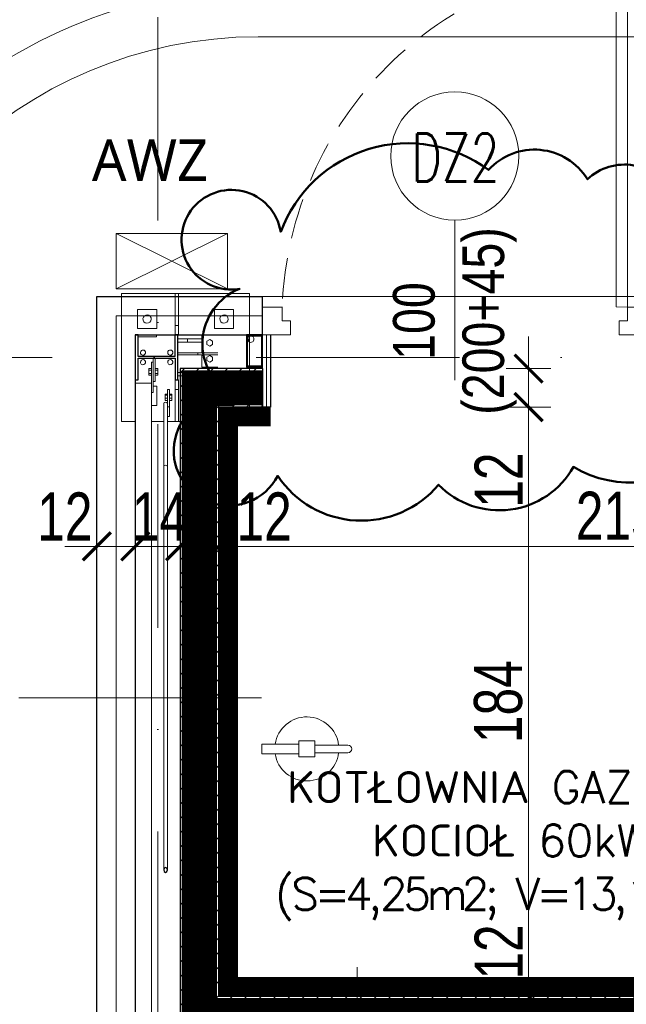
# Model space of a CAD drawing. Header units: millimetres. Extents: x -13532 to 2392, y -5241 to 5322.
# Tile 251 of 256: x -11576 to -11387, y 2762 to 3069. Entities that reach past the tile are written whole.
import ezdxf
from ezdxf.enums import TextEntityAlignment as Align

# ---------------------------------------------------------------- set-up
doc = ezdxf.new("R2010")
doc.units = ezdxf.units.MM
for name, pattern in [('DASHED', [19.05, 12.7, -6.35]), ('DGN_STYLE_2', [30.2, 18.12, -12.08]), ('KRESKAKROPKA2', [12.7, 6.35, -3.175, 0, -3.175])]:
    doc.linetypes.add(name, pattern=pattern)
doc.layers.get('0').update_dxf_attribs({"lineweight": 9, "true_color": 0x939393})
doc.layers.get('Defpoints').update_dxf_attribs({"true_color": 0xdae6d4})
for name, color, linetype, lineweight, true_color in [('a___wymiary', 7, 'Continuous', 5, 0x666666), ('daszed - 25x20', 7, 'Continuous', 9, 0xf7c6a0), ('drzwi - AGP1', 7, 'Continuous', 13, 0x7f7f7f), ('EI60', 7, 'Continuous', 5, 0xf06060), ('elektryka - agp1', 7, 'Continuous', 13, 0xf23a59), ('KONSTRUKCJA - CIE - AGP1', 7, 'Continuous', 5, 0xbfbfbf), ('Meble - AGP1', 7, 'Continuous', 15, 0x999999), ('OPIS - AGP1', 7, 'Continuous', 0, 0x7f7f7f), ('OPISY - AGP1', 7, 'Continuous', 5, 0x000000), ('OSI', 7, 'KRESKAKROPKA2', 5, 0x7f7f7f), ('tło', 7, 'Continuous', 5, 0xcccccc), ('wymiary', 7, 'Continuous', 5, 0x7f7f7f), ('WYMIARY - AGP1', 7, 'Continuous', 5, 0x716d5a), ('zigzag - AGP1', 7, 'Continuous', 9, 0xa5a5a5)]:
    doc.layers.add(name, color=color, linetype=linetype, lineweight=lineweight, true_color=true_color)
for name, color, linetype, lineweight in [('cz-gr', 122, 'Continuous', 30), ('cz-sr', 150, 'Continuous', 15), ('GK - ŚRODEK - AGP1', 32, 'Continuous', 5), ('TS_INNE_OBIEKTY', 204, 'Continuous', 30)]:
    doc.layers.add(name, color=color, linetype=linetype, lineweight=lineweight)
doc.layers.add('uwagi', color=7, linetype='Continuous', lineweight=50, true_color=0xf82f6b, plot=False)
doc.styles.add('ARIAL', font='arial.ttf', dxfattribs={"width": 0.8})
doc.styles.add('ARIAL NARROW', font='ARIALN.TTF', dxfattribs={"width": 0.9})
doc.styles.add('E-L', font='l_10646.ttf', dxfattribs={"height": 15})
doc.styles.add('RomanS', font='simplex.shx')
doc.styles.add('ROMANS15', font='simplex.shx', dxfattribs={"width": 0.9, "height": 15})
doc.linetypes.add('ZIGZAG', pattern='A,0.00254,-5.08,[131,ltypeshp.shx,S=5.08,R=0,X=-5.08,Y=0],-10.16,[131,ltypeshp.shx,S=5.08,R=180,X=5.08,Y=0],-5.08', length=20.32254)
doc.dimstyles.new('wymiary agp1', dxfattribs={"dimtxt": 15, "dimasz": 5, "dimexe": 5, "dimexo": 5, "dimgap": 1.8, "dimtad": 1, "dimdec": 3, "dimrnd": 0.5, "dimdsep": 46, "dimtxsty": 'ARIAL NARROW', "dimblk": 'znacznik', "dimcen": 1.5, "dimse1": 1, "dimse2": 1, "dimclrd": 256, "dimclre": 256, "dimazin": 0, "dimtfac": 1, "dimtdec": 3, "dimtmove": 1, "dimatfit": 3, "dimldrblk": 'znacznik', "dimfxl": 1000, "dimfxlon": 1, "dimlwd": -1, "dimarcsym": 0})

# ---------------------------------------------------------------- blocks, each defined once
blk = doc.blocks.new('Gasnica')
at = {"layer": 'Meble - AGP1', "linetype": 'Continuous', "lineweight": 13}
for p, q in [((-12.8, 1.2), (-2.5, 1.2)), ((-2.5, -2.5), (-2.5, 2.5)), ((-2.5, 2.5), (2.5, 2.5)), ((2.5, 2.5), (2.5, -2.5)), ((2.5, -1.5), (2.5, 1.5)), ((2.5, 1.5), (14, 1.5)), ((14, 1.5), (14, -1.5)), ((-2.5, -1.2), (-12.8, -1.2)), ((2.5, -2.5), (-2.5, -2.5)), ((14, -1.5), (2.5, -1.5))]:
    blk.add_line(p, q, dxfattribs=at)
for centre, radius, start, end in [((0, 0), 10, 8.6269, 173.1079), ((-12.8, 0), 1.2, 90, 270), ((0, 0), 10, 186.8921, 351.3731)]:
    blk.add_arc(centre, radius, start, end, dxfattribs=at)
blk = doc.blocks.new('tło')
at = {"layer": 'tło'}
blk.add_line((-10281.23, 3063.97), (-11505.67, 3063.97), dxfattribs=at)
for radius in [150, 135]:
    blk.add_arc((-11505.67, 2928.97), radius, 90, 180, dxfattribs=at)
blk = doc.blocks.new('DRZWI 2')
at = {"layer": 'drzwi - AGP1'}
for p, q in [((-11398.12, 3085.59), (-11401.62, 3085.59)), ((-11401.62, 3085.59), (-11401.62, 2977.59)), ((-11398.12, 2977.59), (-11398.12, 3085.59)), ((-11505.89, 2977.58), (-11512, 2977.58)), ((-11512, 2977.58), (-11512, 2968.85)), ((-11505.89, 2973.22), (-11505.89, 2977.59)), ((-11398.12, 2977.59), (-11401.62, 2977.59)), ((-11401.62, 2977.59), (-11398.12, 2977.59)), ((-11398.12, 2973.22), (-11398.12, 2977.59)), ((-11398.12, 2977.59), (-11392, 2977.59)), ((-11392, 2977.59), (-11398.12, 2977.59)), ((-11398.12, 2977.59), (-11398.12, 2973.22)), ((-11392, 2977.59), (-11392, 2968.85)), ((-11503.27, 2973.22), (-11505.89, 2973.22)), ((-11503.27, 2968.85), (-11503.27, 2973.22)), ((-11400.74, 2968.85), (-11400.74, 2973.22)), ((-11400.74, 2973.22), (-11398.12, 2973.22)), ((-11398.12, 2973.22), (-11400.74, 2973.22)), ((-11400.74, 2973.22), (-11400.74, 2968.85)), ((-11512, 2968.85), (-11503.27, 2968.85)), ((-11392, 2968.85), (-11400.74, 2968.85))]:
    blk.add_line(p, q, dxfattribs=at)
at = {"layer": 'drzwi - AGP1', "linetype": 'DASHED'}
blk.add_arc((-11393.58, 2973.29), 112.39, 92.3132, 177.8085, dxfattribs=at)
blk = doc.blocks.new('znacznik')
at = {"layer": 'a___wymiary'}
for p, q in [((0, 1.394), (0, -1.394)), ((1.394, 0), (-1.394, 0))]:
    blk.add_line(p, q, dxfattribs=at)
at = {"layer": 'a___wymiary', "const_width": 0.2}
blk.add_lwpolyline([(0.876, 0.876), (-0.876, -0.876)], dxfattribs=at)
blk = doc.blocks.new('*D489')
at = {"layer": 'Defpoints', "color": 0}
for p in [(-11732.11, 2982.85), (-11552.11, 2982.85), (-11552.11, 1075.85)]:
    blk.add_point(p, dxfattribs=at)
at = {"layer": 'WYMIARY - AGP1'}
blk.add_line((-11732.11, 1080.85), (-11732.11, 2977.85), dxfattribs=at)
at = {"layer": 'WYMIARY - AGP1', "xscale": 5, "yscale": 5, "zscale": 5}
for p, rotation in [((-11732.11, 2982.85), 90), ((-11732.11, 1075.85), 270)]:
    blk.add_blockref('znacznik', p, dxfattribs=dict(at, rotation=rotation))
at = {"layer": 'WYMIARY - AGP1', "color": 18, "true_color": 0x000000, "insert": (-11741.57, 2029.35), "char_height": 15, "attachment_point": 5, "rotation": 90, "style": 'ARIAL NARROW'}
blk.add_mtext('1907', dxfattribs=at)
blk = doc.blocks.new('*D490')
at = {"layer": 'Defpoints', "color": 0}
for p in [(-11440.4, 3098.88), (-11552.11, 2982.85), (-11440.4, 2972.53)]:
    blk.add_point(p, dxfattribs=at)
at = {"layer": 'WYMIARY - AGP1'}
blk.add_line((-11547.11, 3098.88), (-11445.4, 3098.88), dxfattribs=at)
at = {"layer": 'WYMIARY - AGP1', "xscale": 5, "yscale": 5, "zscale": 5, "rotation": 180}
blk.add_blockref('znacznik', (-11552.11, 3098.88), dxfattribs=at)
at = {"layer": 'WYMIARY - AGP1', "xscale": 5, "yscale": 5, "zscale": 5}
blk.add_blockref('znacznik', (-11440.4, 3098.88), dxfattribs=at)
at = {"layer": 'WYMIARY - AGP1', "color": 18, "true_color": 0x000000, "insert": (-11496.25, 3108.34), "char_height": 15, "attachment_point": 5, "style": 'ARIAL NARROW'}
blk.add_mtext('111.5', dxfattribs=at)
blk = doc.blocks.new('*D491')
at = {"layer": 'Defpoints', "color": 0}
for p in [(-11144.66, 3098.85), (-11144.66, 2990.69), (-11440.4, 2965.28)]:
    blk.add_point(p, dxfattribs=at)
at = {"layer": 'WYMIARY - AGP1'}
blk.add_line((-11435.4, 3098.85), (-11149.66, 3098.85), dxfattribs=at)
at = {"layer": 'WYMIARY - AGP1', "xscale": 5, "yscale": 5, "zscale": 5, "rotation": 180}
blk.add_blockref('znacznik', (-11440.4, 3098.85), dxfattribs=at)
at = {"layer": 'WYMIARY - AGP1', "xscale": 5, "yscale": 5, "zscale": 5}
blk.add_blockref('znacznik', (-11144.66, 3098.85), dxfattribs=at)
at = {"layer": 'WYMIARY - AGP1', "color": 18, "true_color": 0x000000, "insert": (-11292.53, 3108.31), "char_height": 15, "attachment_point": 5, "style": 'ARIAL NARROW'}
blk.add_mtext('295.5', dxfattribs=at)
blk = doc.blocks.new('*D494')
at = {"layer": 'Defpoints', "color": 0}
for p in [(-11533.11, 3124.24), (-11533.11, 3085.76), (-11552.11, 2978.85)]:
    blk.add_point(p, dxfattribs=at)
at = {"layer": 'WYMIARY - AGP1'}
blk.add_line((-11547.11, 3124.24), (-11538.11, 3124.24), dxfattribs=at)
at = {"layer": 'WYMIARY - AGP1', "xscale": 5, "yscale": 5, "zscale": 5, "rotation": 180}
blk.add_blockref('znacznik', (-11552.11, 3124.24), dxfattribs=at)
at = {"layer": 'WYMIARY - AGP1', "xscale": 5, "yscale": 5, "zscale": 5}
blk.add_blockref('znacznik', (-11533.11, 3124.24), dxfattribs=at)
at = {"layer": 'WYMIARY - AGP1', "color": 18, "true_color": 0x000000, "insert": (-11542.78, 3133.7), "char_height": 15, "attachment_point": 5, "style": 'ARIAL NARROW'}
blk.add_mtext('19', dxfattribs=at)
blk = doc.blocks.new('*D495')
at = {"layer": 'Defpoints', "color": 0}
for p in [(-10296.71, 3150.41), (-10296.71, 2982.85), (-11552.11, 2973.74)]:
    blk.add_point(p, dxfattribs=at)
at = {"layer": 'WYMIARY - AGP1'}
blk.add_line((-11547.11, 3150.41), (-10301.71, 3150.41), dxfattribs=at)
at = {"layer": 'WYMIARY - AGP1', "xscale": 5, "yscale": 5, "zscale": 5, "rotation": 180}
blk.add_blockref('znacznik', (-11552.11, 3150.41), dxfattribs=at)
at = {"layer": 'WYMIARY - AGP1', "xscale": 5, "yscale": 5, "zscale": 5}
blk.add_blockref('znacznik', (-10296.71, 3150.41), dxfattribs=at)
at = {"layer": 'WYMIARY - AGP1', "color": 18, "true_color": 0x000000, "insert": (-10866.8, 3159.87), "char_height": 15, "attachment_point": 5, "style": 'ARIAL NARROW'}
blk.add_mtext('1255.5', dxfattribs=at)
blk = doc.blocks.new('*D498')
at = {"layer": 'Defpoints', "color": 0}
for p in [(-11674.17, 2978.85), (-11544.44, 2978.85), (-11548.9, 2495.85)]:
    blk.add_point(p, dxfattribs=at)
at = {"layer": 'WYMIARY - AGP1'}
blk.add_line((-11674.17, 2500.85), (-11674.17, 2973.85), dxfattribs=at)
at = {"layer": 'WYMIARY - AGP1', "xscale": 5, "yscale": 5, "zscale": 5}
for p, rotation in [((-11674.17, 2978.85), 90), ((-11674.17, 2495.85), 270)]:
    blk.add_blockref('znacznik', p, dxfattribs=dict(at, rotation=rotation))
at = {"layer": 'WYMIARY - AGP1', "color": 18, "true_color": 0x000000, "insert": (-11683.63, 2737.35), "char_height": 15, "attachment_point": 5, "rotation": 90, "style": 'ARIAL NARROW'}
blk.add_mtext('483', dxfattribs=at)
blk = doc.blocks.new('*D582')
at = {"layer": 'Defpoints', "color": 0}
for p in [(-11417.37, 2948.35), (-11298.53, 2948.35), (-11335.76, 2764.35)]:
    blk.add_point(p, dxfattribs=at)
at = {"layer": 'WYMIARY - AGP1'}
blk.add_line((-11417.37, 2769.35), (-11417.37, 2943.35), dxfattribs=at)
at = {"layer": 'WYMIARY - AGP1', "xscale": 5, "yscale": 5, "zscale": 5}
for p, rotation in [((-11417.37, 2948.35), 90), ((-11417.37, 2764.35), 270)]:
    blk.add_blockref('znacznik', p, dxfattribs=dict(at, rotation=rotation))
at = {"layer": 'WYMIARY - AGP1', "color": 18, "true_color": 0x000000, "insert": (-11426.82, 2856.35), "char_height": 15, "attachment_point": 5, "rotation": 90, "style": 'ARIAL NARROW'}
blk.add_mtext('184', dxfattribs=at)
blk = doc.blocks.new('*D583')
at = {"layer": 'Defpoints', "color": 0}
for p in [(-11417.37, 2960.36), (-11296.63, 2960.36), (-11298.53, 2948.35)]:
    blk.add_point(p, dxfattribs=at)
at = {"layer": 'WYMIARY - AGP1'}
for p, q in [((-11417.37, 2965.36), (-11417.37, 2970.36)), ((-11417.37, 2948.35), (-11417.37, 2960.36)), ((-11417.37, 2948.35), (-11417.37, 2916.38)), ((-11417.37, 2943.35), (-11417.37, 2938.35))]:
    blk.add_line(p, q, dxfattribs=at)
at = {"layer": 'WYMIARY - AGP1', "xscale": 5, "yscale": 5, "zscale": 5}
for p, rotation in [((-11417.37, 2960.36), 270), ((-11417.37, 2948.35), 90)]:
    blk.add_blockref('znacznik', p, dxfattribs=dict(at, rotation=rotation))
at = {"layer": 'WYMIARY - AGP1', "color": 18, "true_color": 0x000000, "insert": (-11426.7, 2925.54), "char_height": 15, "attachment_point": 5, "rotation": 90, "style": 'ARIAL NARROW'}
blk.add_mtext('12', dxfattribs=at)
blk = doc.blocks.new('*D584')
at = {"layer": 'Defpoints', "color": 0}
for p in [(-11417.37, 2764.35), (-11381.39, 2764.35), (-11378.61, 2752.35)]:
    blk.add_point(p, dxfattribs=at)
at = {"layer": 'WYMIARY - AGP1'}
for p, q in [((-11417.37, 2769.35), (-11417.37, 2774.35)), ((-11417.37, 2752.35), (-11417.37, 2764.35)), ((-11417.37, 2747.35), (-11417.37, 2742.35))]:
    blk.add_line(p, q, dxfattribs=at)
at = {"layer": 'WYMIARY - AGP1', "xscale": 5, "yscale": 5, "zscale": 5}
for p, rotation in [((-11417.37, 2764.35), 270), ((-11417.37, 2752.35), 90)]:
    blk.add_blockref('znacznik', p, dxfattribs=dict(at, rotation=rotation))
at = {"layer": 'WYMIARY - AGP1', "color": 18, "true_color": 0x000000, "insert": (-11426.7, 2778.18), "char_height": 15, "attachment_point": 5, "rotation": 90, "style": 'ARIAL NARROW'}
blk.add_mtext('12', dxfattribs=at)
blk = doc.blocks.new('osi')
at = {"layer": 'OSI', "ltscale": 10}
for p, q in [((-11533.21, 845.85), (-11533.21, 3158.85)), ((-11756.72, 2963.85), (-9340.14, 2963.85))]:
    blk.add_line(p, q, dxfattribs=at)
blk = doc.blocks.new('*D981')
at = {"layer": 'Defpoints', "color": 0}
for p in [(-11540.11, 2904.84), (-11552.11, 2877.69), (-11540.11, 2877.69)]:
    blk.add_point(p, dxfattribs=at)
at = {"layer": 'WYMIARY - AGP1'}
for p, q in [((-11557.11, 2904.84), (-11562.11, 2904.84)), ((-11552.11, 2904.84), (-11540.11, 2904.84)), ((-11535.11, 2904.84), (-11530.11, 2904.84))]:
    blk.add_line(p, q, dxfattribs=at)
at = {"layer": 'WYMIARY - AGP1', "xscale": 5, "yscale": 5, "zscale": 5}
blk.add_blockref('znacznik', (-11552.11, 2904.84), dxfattribs=at)
at = {"layer": 'WYMIARY - AGP1', "xscale": 5, "yscale": 5, "zscale": 5, "rotation": 180}
blk.add_blockref('znacznik', (-11540.11, 2904.84), dxfattribs=at)
at = {"layer": 'WYMIARY - AGP1', "color": 18, "true_color": 0x000000, "insert": (-11562.11, 2914.17), "char_height": 15, "attachment_point": 5, "style": 'ARIAL NARROW'}
blk.add_mtext('12', dxfattribs=at)
blk = doc.blocks.new('*D982')
at = {"layer": 'Defpoints', "color": 0}
for p in [(-11514.11, 2904.84), (-11514.11, 2895.86), (-11526.11, 2876.52)]:
    blk.add_point(p, dxfattribs=at)
at = {"layer": 'WYMIARY - AGP1'}
for p, q in [((-11531.11, 2904.84), (-11536.11, 2904.84)), ((-11526.11, 2904.84), (-11514.11, 2904.84)), ((-11514.11, 2904.84), (-11490.76, 2904.84)), ((-11509.11, 2904.84), (-11504.11, 2904.84))]:
    blk.add_line(p, q, dxfattribs=at)
at = {"layer": 'WYMIARY - AGP1', "xscale": 5, "yscale": 5, "zscale": 5}
blk.add_blockref('znacznik', (-11526.11, 2904.84), dxfattribs=at)
at = {"layer": 'WYMIARY - AGP1', "xscale": 5, "yscale": 5, "zscale": 5, "rotation": 180}
blk.add_blockref('znacznik', (-11514.11, 2904.84), dxfattribs=at)
at = {"layer": 'WYMIARY - AGP1', "color": 18, "true_color": 0x000000, "insert": (-11499.92, 2914.17), "char_height": 15, "attachment_point": 5, "style": 'ARIAL NARROW'}
blk.add_mtext('12', dxfattribs=at)
blk = doc.blocks.new('*D983')
at = {"layer": 'Defpoints', "color": 0}
for p in [(-11298.53, 2904.84), (-11514.11, 2897.36), (-11298.53, 2881.95)]:
    blk.add_point(p, dxfattribs=at)
at = {"layer": 'WYMIARY - AGP1'}
blk.add_line((-11509.11, 2904.84), (-11303.53, 2904.84), dxfattribs=at)
at = {"layer": 'WYMIARY - AGP1', "xscale": 5, "yscale": 5, "zscale": 5, "rotation": 180}
blk.add_blockref('znacznik', (-11514.11, 2904.84), dxfattribs=at)
at = {"layer": 'WYMIARY - AGP1', "xscale": 5, "yscale": 5, "zscale": 5}
blk.add_blockref('znacznik', (-11298.53, 2904.84), dxfattribs=at)
at = {"layer": 'WYMIARY - AGP1', "color": 18, "true_color": 0x000000, "insert": (-11383.26, 2914.29), "char_height": 15, "attachment_point": 5, "style": 'ARIAL NARROW'}
blk.add_mtext('215.5', dxfattribs=at)
blk = doc.blocks.new('*D994')
at = {"layer": 'Defpoints', "color": 0}
for p in [(-11526.11, 2904.84), (-11540.11, 2870.54), (-11526.11, 2870.54)]:
    blk.add_point(p, dxfattribs=at)
at = {"layer": 'WYMIARY - AGP1'}
blk.add_line((-11535.11, 2904.84), (-11531.11, 2904.84), dxfattribs=at)
at = {"layer": 'WYMIARY - AGP1', "xscale": 5, "yscale": 5, "zscale": 5, "rotation": 180}
blk.add_blockref('znacznik', (-11540.11, 2904.84), dxfattribs=at)
at = {"layer": 'WYMIARY - AGP1', "xscale": 5, "yscale": 5, "zscale": 5}
blk.add_blockref('znacznik', (-11526.11, 2904.84), dxfattribs=at)
at = {"layer": 'WYMIARY - AGP1', "color": 18, "true_color": 0x000000, "insert": (-11532.61, 2914.17), "char_height": 15, "attachment_point": 5, "style": 'ARIAL NARROW'}
blk.add_mtext('14', dxfattribs=at)
blk = doc.blocks.new('konstrukcja 2025.01.09')
at = {"layer": 'KONSTRUKCJA - CIE - AGP1', "linetype": 'Continuous'}
for p, q in [((1720.12, 7938.36), (1720.12, 7898.36)), ((1720.12, 7938.36), (1736.9, 7938.36)), ((1737.9, 7938.36), (1736.9, 7938.36)), ((1736.9, 7925.36), (1736.9, 7938.36)), ((1737.9, 7925.36), (1737.9, 7938.36)), ((1737.9, 7938.36), (1760.12, 7938.36)), ((1760.12, 7898.36), (1760.12, 7938.36)), ((1731.12, 7933.36), (1725.12, 7933.36)), ((1725.12, 7933.36), (1725.12, 7927.36)), ((1731.12, 7927.36), (1731.12, 7933.36)), ((1749.12, 7933.36), (1749.12, 7927.36)), ((1755.12, 7933.36), (1749.12, 7933.36)), ((1755.12, 7927.36), (1755.12, 7933.36)), ((1725.12, 7927.36), (1731.12, 7927.36)), ((1736.9, 7928.36), (1737.9, 7928.36)), ((1749.12, 7927.36), (1755.12, 7927.36)), ((1725.3, 7925.36), (1731.1, 7925.36)), ((1731.1, 7924.76), (1725.3, 7924.76)), ((1731.1, 7925.36), (1731.1, 7924.76)), ((1737.75, 7925.36), (1737.9, 7925.36)), ((1745.17, 7924.11), (1737.75, 7924.11)), ((1740.75, 7923.11), (1740.75, 7924.11)), ((1745.17, 7925.36), (1750.16, 7925.36)), ((1745.17, 7919.76), (1745.17, 7925.36)), ((1746.77, 7923.38), (1747.67, 7923.9)), ((1746.77, 7922.35), (1746.77, 7923.38)), ((1747.67, 7923.9), (1748.57, 7923.38)), ((1748.57, 7923.38), (1748.57, 7922.35)), ((1759.47, 7915.66), (1759.47, 7925.06)), ((1759.49, 7924.11), (1759.75, 7924.11)), ((1759.75, 7924.11), (1759.75, 7923.42)), ((1764.16, 7925.36), (1764.17, 7925.36)), ((1764.16, 7925.36), (1764.17, 7925.36)), ((1764.16, 7925.36), (1764.17, 7925.36)), ((1764.17, 7925.36), (1764.17, 7915.36)), ((1764.17, 7915.36), (1764.17, 7925.36)), ((1745.17, 7923.11), (1737.75, 7923.11)), ((1747.67, 7921.83), (1746.77, 7922.35)), ((1748.57, 7922.35), (1747.67, 7921.83)), ((1730.65, 7918.07), (1730.05, 7918.07)), ((1730.05, 7910.87), (1730.05, 7918.07)), ((1730.65, 7910.87), (1730.65, 7918.07)), ((1737.75, 7919.76), (1743.95, 7919.76)), ((1743.95, 7919.16), (1737.75, 7919.16)), ((1743.95, 7919.76), (1743.95, 7919.16)), ((1743.97, 7919.16), (1743.97, 7919.76)), ((1743.97, 7919.76), (1750.16, 7919.76)), ((1750.16, 7919.16), (1743.97, 7919.16)), ((1745.17, 7915.36), (1745.17, 7919.16)), ((1746.77, 7918.38), (1747.67, 7918.9)), ((1746.77, 7917.35), (1746.77, 7918.38)), ((1747.67, 7916.83), (1746.77, 7917.35)), ((1747.67, 7918.9), (1748.57, 7918.38)), ((1748.57, 7917.35), (1747.67, 7916.83)), ((1748.57, 7918.38), (1748.57, 7917.35)), ((1728.66, 7914.9), (1728.66, 7912.83)), ((1728.66, 7914.9), (1729.45, 7914.9)), ((1728.66, 7914.39), (1729.45, 7914.39)), ((1730.05, 7916.87), (1729.45, 7916.87)), ((1729.45, 7907.36), (1729.45, 7916.87)), ((1730.05, 7907.36), (1730.05, 7916.87)), ((1730.65, 7914.9), (1731.45, 7914.9)), ((1730.65, 7914.39), (1731.45, 7914.39)), ((1731.45, 7914.9), (1731.45, 7912.83)), ((1745.17, 7915.36), (1750.16, 7915.36)), ((1764.17, 7915.36), (1764.16, 7915.36)), ((1764.16, 7915.36), (1764.17, 7915.36)), ((1764.16, 7915.36), (1764.17, 7915.36)), ((1728.66, 7913.35), (1729.45, 7913.35)), ((1728.66, 7912.83), (1729.45, 7912.83)), ((1730.65, 7913.35), (1731.45, 7913.35)), ((1730.65, 7912.83), (1731.45, 7912.83)), ((1736.9, 7911.36), (1736.9, 7898.37)), ((1750.75, 7913.61), (1737.75, 7913.61)), ((1737.75, 7912.61), (1750.75, 7912.61)), ((1737.9, 7911.36), (1737.75, 7911.36)), ((1737.9, 7898.37), (1737.9, 7911.36)), ((1740.75, 7912.61), (1740.75, 7913.61)), ((1750.75, 7912.61), (1750.75, 7913.61)), ((1729.45, 7910.36), (1724.45, 7910.36)), ((1724.45, 7910.36), (1724.45, 7543.37)), ((1730.65, 7910.87), (1730.05, 7910.87)), ((1730.05, 7909.36), (1731.12, 7909.36)), ((1731.12, 7909.36), (1731.12, 7903.36)), ((1734.5, 7907.4), (1734.51, 7908.17)), ((1735.11, 7908.37), (1734.51, 7908.37)), ((1734.51, 7908.37), (1734.51, 7908.17)), ((1734.52, 7902.96), (1734.51, 7908.37)), ((1735.11, 7908.37), (1735.12, 7902.95)), ((1736.9, 7908.37), (1737.9, 7908.37)), ((1755.12, 7909.36), (1749.12, 7909.36)), ((1749.12, 7909.36), (1749.12, 7903.36)), ((1755.12, 7903.36), (1755.12, 7909.36)), ((1730.05, 7907.36), (1729.45, 7907.36)), ((1729.45, 7546.37), (1729.45, 7907.36)), ((1734.51, 7906.88), (1733.76, 7906.88)), ((1733.76, 7906.88), (1733.76, 7906.59)), ((1734.51, 7906.59), (1733.76, 7906.59)), ((1733.76, 7906.59), (1733.76, 7905.58)), ((1734.51, 7905.58), (1733.76, 7905.58)), ((1733.76, 7905.58), (1733.76, 7904.86)), ((1734.5, 7905.28), (1734.5, 7907.4)), ((1734.5, 7903.97), (1734.5, 7905.28)), ((1734.51, 7906.59), (1734.51, 7906.88)), ((1734.51, 7905.58), (1734.51, 7906.59)), ((1734.51, 7906.56), (1734.52, 7906.56)), ((1734.51, 7906.56), (1734.52, 7906.56)), ((1734.51, 7904.86), (1734.51, 7905.58)), ((1734.51, 7905.18), (1734.52, 7905.18)), ((1734.51, 7905.18), (1734.52, 7905.18)), ((1735.86, 7906.88), (1735.12, 7906.88)), ((1735.86, 7906.59), (1735.12, 7906.59)), ((1735.86, 7905.58), (1735.12, 7905.58)), ((1735.86, 7906.59), (1735.86, 7906.88)), ((1735.86, 7905.58), (1735.86, 7906.59)), ((1735.86, 7904.86), (1735.86, 7905.58)), ((1731.12, 7903.36), (1729.45, 7903.36)), ((1733.3, 7903.96), (1733.48, 7904.29)), ((1733.3, 7884.22), (1733.3, 7903.96)), ((1733.48, 7904.29), (1733.9, 7904.42)), ((1733.76, 7904.86), (1734.51, 7904.86)), ((1733.9, 7904.42), (1734.33, 7904.29)), ((1734.33, 7904.29), (1734.5, 7903.96)), ((1734.5, 7884.22), (1734.5, 7903.96)), ((1734.5, 7899.87), (1734.52, 7902.96)), ((1735.12, 7902.95), (1734.52, 7902.96)), ((1735.12, 7902.95), (1735.1, 7899.87)), ((1735.12, 7904.86), (1735.86, 7904.86)), ((1749.12, 7903.36), (1755.12, 7903.36)), ((1735.1, 7899.87), (1734.5, 7899.87)), ((1720.12, 7898.36), (1724.45, 7898.36)), ((1729.45, 7898.36), (1733.3, 7898.36)), ((1734.5, 7898.36), (1736.9, 7898.36)), ((1736.9, 7898.37), (1737.9, 7898.37)), ((1737.9, 7898.36), (1760.12, 7898.36)), ((1733.3, 7884.22), (1733.48, 7884.55)), ((1733.48, 7884.55), (1733.3, 7884.22)), ((1733.3, 7758.32), (1733.3, 7884.22)), ((1733.48, 7884.55), (1733.9, 7884.68)), ((1733.9, 7884.68), (1733.48, 7884.55)), ((1733.9, 7884.68), (1734.33, 7884.55)), ((1734.33, 7884.55), (1733.9, 7884.68)), ((1734.5, 7884.22), (1734.33, 7884.55)), ((1734.5, 7884.22), (1734.33, 7884.55)), ((1734.5, 7758.32), (1734.5, 7884.22))]:
    blk.add_line(p, q, dxfattribs=at)
for centre, radius, start, end in [((1728.12, 7930.36), 1.3, 108, 288), ((1728.12, 7930.36), 1.3, 108, 288), ((1728.12, 7930.36), 1.3, 288, 108), ((1728.12, 7930.36), 1.3, 288, 108), ((1752.12, 7930.36), 1.3, 108, 288), ((1752.12, 7930.36), 1.3, 108, 288), ((1752.12, 7930.36), 1.3, 288, 108), ((1752.12, 7930.36), 1.3, 288, 108), ((1760.47, 7924.06), 1, 60, 240), ((1760.47, 7924.06), 1, 240, 60), ((1726.85, 7919.86), 0.8, 18, 198), ((1726.85, 7919.86), 0.8, 18, 198), ((1735.35, 7919.86), 0.8, 18, 198), ((1735.35, 7919.86), 0.8, 18, 198), ((1726.85, 7916.86), 0.8, 18, 198), ((1726.85, 7916.86), 0.8, 18, 198), ((1726.85, 7919.86), 0.8, 198, 18), ((1726.85, 7919.86), 0.8, 198, 18), ((1735.35, 7916.86), 0.8, 18, 198), ((1735.35, 7916.86), 0.8, 18, 198), ((1735.35, 7919.86), 0.8, 198, 18), ((1735.35, 7919.86), 0.8, 198, 18), ((1726.85, 7916.86), 0.8, 198, 18), ((1726.85, 7916.86), 0.8, 198, 18), ((1735.35, 7916.86), 0.8, 198, 18), ((1735.35, 7916.86), 0.8, 198, 18), ((1752.12, 7906.36), 1.3, 108, 288), ((1752.12, 7906.36), 1.3, 108, 288), ((1752.12, 7906.36), 1.3, 288, 108), ((1752.12, 7906.36), 1.3, 288, 108)]:
    blk.add_arc(centre, radius, start, end, dxfattribs=at)
at = {"layer": 'TS_INNE_OBIEKTY', "linetype": 'Continuous'}
for p, q in [((1725.3, 7925.36), (1724.45, 7925.36)), ((1724.45, 7925.36), (1724.45, 7911.36)), ((1725.3, 7918.64), (1725.3, 7925.36)), ((1736.9, 7918.64), (1736.9, 7925.36)), ((1737.75, 7925.36), (1736.9, 7925.36)), ((1737.75, 7911.36), (1737.75, 7925.36)), ((1764.16, 7925.36), (1759.16, 7925.36)), ((1759.16, 7925.36), (1759.16, 7915.36)), ((1759.46, 7915.66), (1759.46, 7925.06)), ((1759.46, 7925.06), (1763.86, 7925.06)), ((1763.86, 7925.06), (1763.86, 7915.66)), ((1764.16, 7915.36), (1764.16, 7925.36)), ((1736.9, 7918.64), (1725.3, 7918.64)), ((1725.3, 7911.36), (1725.3, 7918.09)), ((1725.3, 7918.09), (1736.9, 7918.09)), ((1736.9, 7918.09), (1736.9, 7911.36)), ((1759.16, 7915.36), (1764.16, 7915.36)), ((1763.86, 7915.66), (1759.46, 7915.66)), ((1724.45, 7911.36), (1725.3, 7911.36)), ((1736.9, 7911.36), (1737.75, 7911.36)), ((1733.48, 7758.87), (1733.3, 7758.32)), ((1733.3, 7758.32), (1733.48, 7757.77)), ((1733.9, 7759.09), (1733.48, 7758.87)), ((1733.48, 7757.77), (1733.9, 7757.54)), ((1734.33, 7758.87), (1733.9, 7759.09)), ((1733.9, 7757.54), (1734.33, 7757.77)), ((1734.5, 7758.32), (1734.33, 7758.87)), ((1734.33, 7757.77), (1734.5, 7758.32))]:
    blk.add_line(p, q, dxfattribs=at)
blk = doc.blocks.new('*D4742')
at = {"layer": 'Defpoints', "color": 0}
for p in [(-11703.66, 2982.85), (-11552.11, 2982.85), (-11605.6, 2963.85)]:
    blk.add_point(p, dxfattribs=at)
at = {"layer": 'WYMIARY - AGP1'}
blk.add_line((-11703.66, 2968.85), (-11703.66, 2977.85), dxfattribs=at)
at = {"layer": 'WYMIARY - AGP1', "xscale": 5, "yscale": 5, "zscale": 5}
for p, rotation in [((-11703.66, 2982.85), 90), ((-11703.66, 2963.85), 270)]:
    blk.add_blockref('znacznik', p, dxfattribs=dict(at, rotation=rotation))
at = {"layer": 'WYMIARY - AGP1', "color": 18, "true_color": 0x000000, "insert": (-11713.12, 2973.35), "char_height": 15, "attachment_point": 5, "rotation": 90, "style": 'ARIAL NARROW'}
blk.add_mtext('19', dxfattribs=at)

msp = doc.modelspace()

# ---------------------------------------------------------------- hatches: boundary and pattern name
at = {"layer": 'zigzag - AGP1'}
h = msp.add_hatch(dxfattribs=at)
h.set_pattern_fill('ANSI31', color=256, style=0)
h.paths.add_polyline_path([(-11526.1066, 2960.3544), (-11526.1016, 2752.3544), (-11286.5324, 2752.3544), (-11286.5393, 2960.3572), (-11380.3989, 2960.3572), (-11380.399, 2948.3541), (-11298.5323, 2948.3541), (-11298.5324, 2764.3544), (-11514.1066, 2764.3544), (-11514.1066, 2948.3544), (-11500.3991, 2948.3544), (-11500.3991, 2960.3544)])

# ---------------------------------------------------------------- linework, layer by layer
at = {"layer": 'cz-gr'}
for p, q in [((-11552.1066, 2565.8541), (-11552.1066, 2982.8541)), ((-11552.1066, 2982.8541), (-11500.3991, 2982.8541)), ((-11500.3991, 2970.8541), (-11500.3991, 2982.8541)), ((-11540.1066, 2970.8541), (-11500.3991, 2970.8454)), ((-11540.1035, 2565.8541), (-11540.1066, 2966.8544)), ((-11500.3991, 2960.3544), (-11526.1066, 2960.3544)), ((-11526.1066, 2960.3544), (-11526.1066, 2752.3544)), ((-11497.8991, 2948.3544), (-11514.1066, 2948.3544)), ((-11514.1066, 2948.3544), (-11514.1066, 2764.3544)), ((-11514.1066, 2764.3544), (-11298.5324, 2764.3544))]:
    msp.add_line(p, q, dxfattribs=at)
for points in [[(-11497.8991, 2970.8454), (-11497.8991, 2948.3544)], [(-11500.3991, 2960.3544), (-11500.3991, 2948.3544)]]:
    msp.add_lwpolyline(points, dxfattribs=at)
at = {"layer": 'daszed - 25x20', "linetype": 'DGN_STYLE_2'}
msp.add_lwpolyline([(-11382.8995, 2945.354, 6, 6, 0), (-11301.5323, 2945.354, 6, 6, 0), (-11301.5323, 2767.3544, 6, 6, 0), (-11511.1066, 2767.3544, 6, 6, 0), (-11511.1066, 2945.3544, 6, 6, 0), (-11497.8991, 2945.3544, 0, 0, 0)], format="xyseb", dxfattribs=at)
at = {"layer": 'EI60', "lineweight": 40, "ltscale": 10, "const_width": 11}
msp.add_lwpolyline([(-11500.3991, 2954.3544), (-11520.1066, 2954.3544), (-11520.1066, 2758.3544), (-11292.5324, 2758.3544), (-11292.5323, 2954.3542), (-11380.3989, 2954.3542)], dxfattribs=at)
at = {"layer": 'elektryka - agp1'}
for points in [[(-11546.0967, 3002.5322), (-11511.356, 2985.233)], [(-11546.0967, 2985.233), (-11511.356, 3002.5322)]]:
    msp.add_lwpolyline(points, dxfattribs=at)
msp.add_lwpolyline([(-11546.0967, 3002.5322), (-11511.356, 3002.5322), (-11511.356, 2985.233), (-11546.0967, 2985.233)], close=True, dxfattribs=at)
at = {"layer": 'GK - ŚRODEK - AGP1'}
msp.add_lwpolyline([(-11500.3991, 2982.8541), (-11380.3989, 2982.8541)], dxfattribs=at)
at = {"layer": 'GK - ŚRODEK - AGP1', "linetype": 'Continuous'}
for points in [[(-11500.3991, 2970.8454), (-11500.3991, 2957.3544)], [(-11499.1491, 2970.8454), (-11499.1491, 2948.3544)]]:
    msp.add_lwpolyline(points, dxfattribs=at)
at = {"layer": 'OPIS - AGP1'}
for points in [[(-11440.399, 3006.7344), (-11440.399, 2956.7344)], [(-11576.4413, 2857.5579), (-11500.7489, 2857.5579)], [(-11470.8658, 2689.0768), (-11470.8658, 2773.4392)]]:
    msp.add_lwpolyline(points, dxfattribs=at)
msp.add_circle((-11440.399, 3026.7344), 20, dxfattribs=at)
at = {"layer": 'uwagi'}
msp.add_lwpolyline([(-11355.7485, 2976.8485, 1.12578366), (-11372.3813, 3014.829, 0.5), (-11398.9983, 3019.4755, 0.5), (-11429.8663, 3022.3827, 0.5), (-11494.7398, 3003.0578, 2.42216006), (-11507.5738, 2985.233, 0.6379607), (-11509.4404, 2951.8541, 1.87494897), (-11495.6691, 2926.8549, 0.5), (-11445.4866, 2924.067, 0.5), (-11403.3581, 2929.6428, 0.77558628)], format="xyb", close=True, dxfattribs=at)
at = {"layer": 'zigzag - AGP1', "linetype": 'ZIGZAG'}
for p, q in [((-11546.1066, 2976.8541), (-11500.3991, 2976.8541)), ((-11546.1055, 2565.8541), (-11546.1066, 2976.8541))]:
    msp.add_line(p, q, dxfattribs=at)

# ---------------------------------------------------------------- block references
at = {"xscale": -1, "rotation": 359.9999999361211}
msp.add_blockref('Gasnica', (-11486.578, 2841.5853), dxfattribs=at)
at = {"layer": 'cz-sr'}
msp.add_blockref('osi', (0.0999, 0), dxfattribs=at)
at = {"layer": 'wymiary'}
for name, p in [('tło', (3.8959, -0.0005)), ('konstrukcja 2025.01.09', (-13264.5595, -4954.5109))]:
    msp.add_blockref(name, p, dxfattribs=at)
at = {"layer": 'wymiary', "rotation": 359.9977824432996}
msp.add_blockref('DRZWI 2', (11.4897, 1.5541), dxfattribs=at)

# ---------------------------------------------------------------- texts
at = {"layer": 'elektryka - agp1', "lineweight": 18, "insert": (-11553.6599, 3031.9262), "char_height": 13, "attachment_point": 1, "style": 'E-L'}
msp.add_mtext_dynamic_manual_height_columns('AWZ', width=40.168994, gutter_width=75, heights=[-15], dxfattribs=at)
at = {"layer": 'OPIS - AGP1', "color": 7, "lineweight": 18, "insert": (-11440.399, 2975.2093), "char_height": 13, "width": 10, "attachment_point": 5, "rotation": 90, "style": 'ARIAL'}
msp.add_mtext('\\pxqc;{\\fArial|b0|i0|c238|p0;100\\P\\fArial|b0|i0|c238|p0;(200+45)}', dxfattribs=at)
at = {"layer": 'OPIS - AGP1', "insert": (-11346.6897, 2834.6519), "char_height": 10, "width": 152.469495, "attachment_point": 3, "rotation": 360, "style": 'RomanS'}
msp.add_mtext('\\pxqc;KOTŁOWNIA GAZOWA:\\PKOCIOŁ 60kW\\P{\\T0.75;(S=4,25m2; V=13,17m3)}', dxfattribs=at)
at = {"layer": 'OPISY - AGP1', "style": 'ROMANS15', "width": 0.7}
msp.add_attdef('DZ2', text='O1', height=15, rotation=0.000589, dxfattribs=at).set_placement((-11440.2132, 3018.7572), align=Align.CENTER)

# ---------------------------------------------------------------- dimensions: what is measured, and where the dimension line sits
at = {"layer": 'WYMIARY - AGP1'}
for base, p1, p2, override, picture, middle in [((-10296.7067, 3150.414), (-11552.1066, 2973.7381), (-10296.7067, 2982.8541), {"dimclrd": 256, "dimclre": 256}, '*D495', (-10866.8011, 3150.414)), ((-11533.106, 3124.2425), (-11552.1066, 2978.8544), (-11533.106, 3085.7568), {"dimblk": 'znacznik', "dimclrd": 256, "dimclre": 256}, '*D494', (-11542.7805, 3124.2425)), ((-11540.1066, 2904.8363), (-11552.1066, 2877.6925), (-11540.1066, 2877.6925), {"dimblk": 'znacznik', "dimclrd": 256, "dimclre": 256}, '*D981', (-11562.1066, 2904.8363)), ((-11526.1052, 2904.8356), (-11540.1066, 2870.537), (-11526.1052, 2870.537), {"dimblk": 'znacznik', "dimclrd": 256, "dimclre": 256}, '*D994', (-11532.6066, 2904.8363)), ((-11514.1066, 2904.8363), (-11526.1053, 2876.5195), (-11514.1066, 2895.858), {"dimblk": 'znacznik', "dimclrd": 256, "dimclre": 256}, '*D982', (-11499.9233, 2904.8363)), ((-11298.5324, 2904.8363), (-11514.1066, 2897.3599), (-11298.5324, 2881.9451), {"dimclrd": 256, "dimclre": 256}, '*D983', (-11383.2577, 2904.8363))]:
    dim = msp.add_linear_dim(base=base, p1=p1, p2=p2, dimstyle='wymiary agp1', override=override, dxfattribs=at)
    dim.commit()
    dim.dimension.update_dxf_attribs({"geometry": picture, "text_midpoint": middle, "dimtype": 160})
for base, p1, p2, picture, middle in [((-11440.399, 3098.8772), (-11552.1066, 2982.8541), (-11440.399, 2972.5293), '*D490', (-11496.2528, 3108.3358)), ((-11144.6618, 3098.8544), (-11440.399, 2965.2792), (-11144.6618, 2990.6929), '*D491', (-11292.5304, 3108.313))]:
    dim = msp.add_linear_dim(base=base, p1=p1, p2=p2, dimstyle='wymiary agp1', override={"dimblk": 'znacznik', "dimclrd": 256, "dimclre": 256}, dxfattribs=at)
    dim.commit()
    dim.dimension.update_dxf_attribs({"geometry": picture, "text_midpoint": middle})
for base, p1, p2, override, picture, middle in [((-11732.107, 2982.8541), (-11552.1066, 1075.8544), (-11552.1066, 2982.8541), {"dimblk": 'znacznik', "dimclrd": 256, "dimclre": 256}, '*D489', (-11741.5656, 2029.3543)), ((-11674.1718, 2978.8544), (-11548.9032, 2495.8541), (-11544.4369, 2978.8544), {"dimclrd": 256, "dimclre": 256}, '*D498', (-11683.6304, 2737.3543)), ((-11417.366, 2948.3544), (-11335.7556, 2764.3544), (-11298.5323, 2948.3544), {"dimclrd": 256, "dimclre": 256}, '*D582', (-11426.8246, 2856.3544))]:
    dim = msp.add_linear_dim(base=base, p1=p1, p2=p2, angle=90, dimstyle='wymiary agp1', override=override, dxfattribs=at)
    dim.commit()
    dim.dimension.update_dxf_attribs({"geometry": picture, "text_midpoint": middle})
dim = msp.add_linear_dim(base=(-11703.6632, 2982.8541), p1=(-11605.5982, 2963.8541), p2=(-11552.1066, 2982.8541), angle=90, dimstyle='wymiary agp1', dxfattribs=at)
dim.commit()
dim.dimension.update_dxf_attribs({"geometry": '*D4742', "text_midpoint": (-11713.1218, 2973.3541)})
for base, p1, p2, picture, middle in [((-11417.366, 2960.355), (-11298.5323, 2948.3544), (-11296.6344, 2960.355), '*D583', (-11419.166, 2925.5383)), ((-11417.366, 2764.3544), (-11378.6105, 2752.3544), (-11381.3881, 2764.3544), '*D584', (-11417.366, 2778.175))]:
    dim = msp.add_linear_dim(base=base, p1=p1, p2=p2, angle=90, dimstyle='wymiary agp1', override={"dimclrd": 256, "dimclre": 256}, dxfattribs=at)
    dim.commit()
    dim.dimension.update_dxf_attribs({"geometry": picture, "text_midpoint": middle, "dimtype": 160})

doc.saveas('drawing.dxf')
